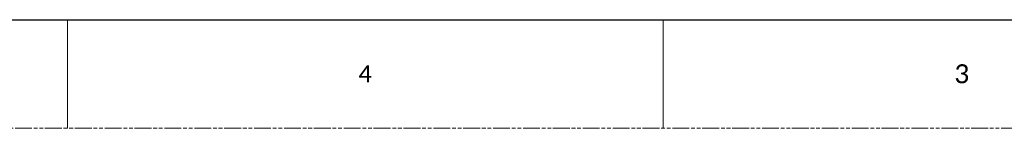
# Model space of a CAD drawing. Header units: millimetres. Extents: x -7199 to 1146, y -2825 to 3623.
# Tile 27 of 35: x -3110 to -1386, y -2825 to -2635. Entities that reach past the tile are written whole.
import ezdxf

# ---------------------------------------------------------------- set-up
doc = ezdxf.new("R2010")
doc.units = ezdxf.units.MM
doc.header["$LTSCALE"] = 65.395
doc.linetypes.add('PHANTOM', pattern=[0.8, 0.45, -0.05, 0.1, -0.05, 0.1, -0.05])
doc.layers.get('0').update_dxf_attribs({"linetype": 'CONTINUOUS'})
doc.styles.get("Standard").update_dxf_attribs({"font": 'calibril.ttf'})

msp = doc.modelspace()

# ---------------------------------------------------------------- linework, layer by layer
at = {"color": 7, "linetype": 'Continuous'}
msp.add_line((-7103.9, -2635.1), (1050.8, -2635.1), dxfattribs=at)
at = {"color": 7, "linetype": 'Continuous', "lineweight": 0}
for p, q in [((-3026.6, -2635.1), (-3026.6, -2824.8)), ((-1983.5, -2635.1), (-1983.5, -2824.8))]:
    msp.add_line(p, q, dxfattribs=at)
at = {"color": 7, "linetype": 'PHANTOM', "lineweight": 0}
msp.add_line((-7198.7, -2824.8), (1145.6, -2824.8), dxfattribs=at)

# ---------------------------------------------------------------- texts
at = {"color": 7, "linetype": 'Continuous', "lineweight": 0, "attachment_point": 1}
for s, insert, char_height in [('4', (-2516.9, -2714.8), 29.6), ('3', (-1473.6, -2713), 33.2)]:
    msp.add_mtext(s, dxfattribs=dict(at, insert=insert, char_height=char_height))

doc.saveas('drawing.dxf')
